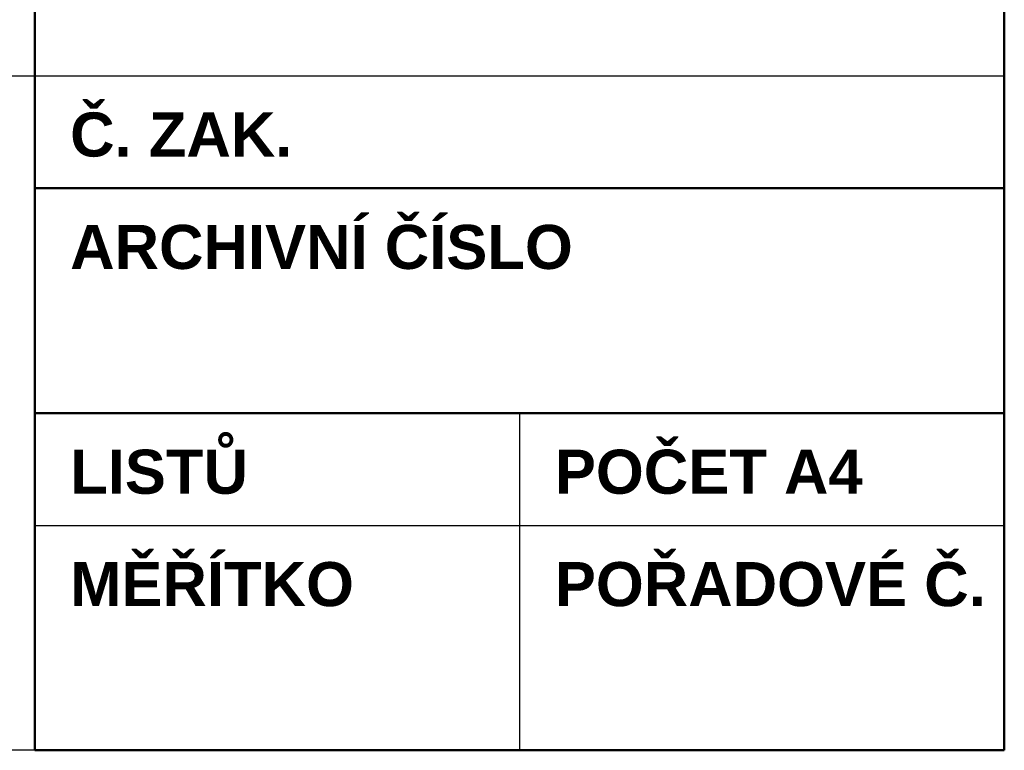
# Paper-space layout 'Layout1' of a CAD drawing. Extents: x -2 to 1033, y -36 to 596.
# Tile 109 of 126: x 977 to 1033, y 8 to 49. Entities that reach past the tile are written whole.
import ezdxf

# ---------------------------------------------------------------- set-up
doc = ezdxf.new("R2010")
doc.units = 0
doc.layers.get('0').update_dxf_attribs({"linetype": 'CONTINUOUS'})
doc.layers.add('RAZITKO_HP', color=222, linetype='CONTINUOUS')
doc.styles.add('RAZITKO_HP_ARIAL_B', font='arialbd.ttf')

# ---------------------------------------------------------------- blocks, each defined once
blk = doc.blocks.new('RAZITKO')
at = {"layer": 'RAZITKO_HP', "lineweight": 50}
for p, q in [((-63, 84.5), (-63, 8)), ((-8, 84.5), (-8, 8)), ((-63, 39.875), (-8, 39.875)), ((-63, 27.125), (-8, 27.125)), ((-8, 8), (-63, 8))]:
    blk.add_line(p, q, dxfattribs=at)
at = {"layer": 'RAZITKO_HP', "lineweight": 25}
for p, q in [((-180, 46.25), (-63, 46.25)), ((-63, 46.25), (-8, 46.25)), ((-35.5, 27.125), (-35.5, 8)), ((-63, 20.75), (-8, 20.75)), ((-63, 8), (-180, 8))]:
    blk.add_line(p, q, dxfattribs=at)
at = {"layer": 'RAZITKO_HP', "lineweight": 35, "style": 'RAZITKO_HP_ARIAL_B'}
for s, p in [('Č. ZAK.', (-61, 41.675)), ('ARCHIVNÍ ČÍSLO', (-61, 35.3)), ('LISTŮ', (-61, 22.55)), ('POČET A4', (-33.5, 22.55)), ('MĚŘÍTKO', (-61, 16.175)), ('POŘADOVÉ Č.', (-33.5, 16.175))]:
    blk.add_text(s, height=2.5, dxfattribs=at).set_placement(p)

psp = doc.layouts.get("Layout1")

# ---------------------------------------------------------------- block references
psp.add_blockref('RAZITKO', (1041, 0))

doc.saveas('drawing.dxf')
